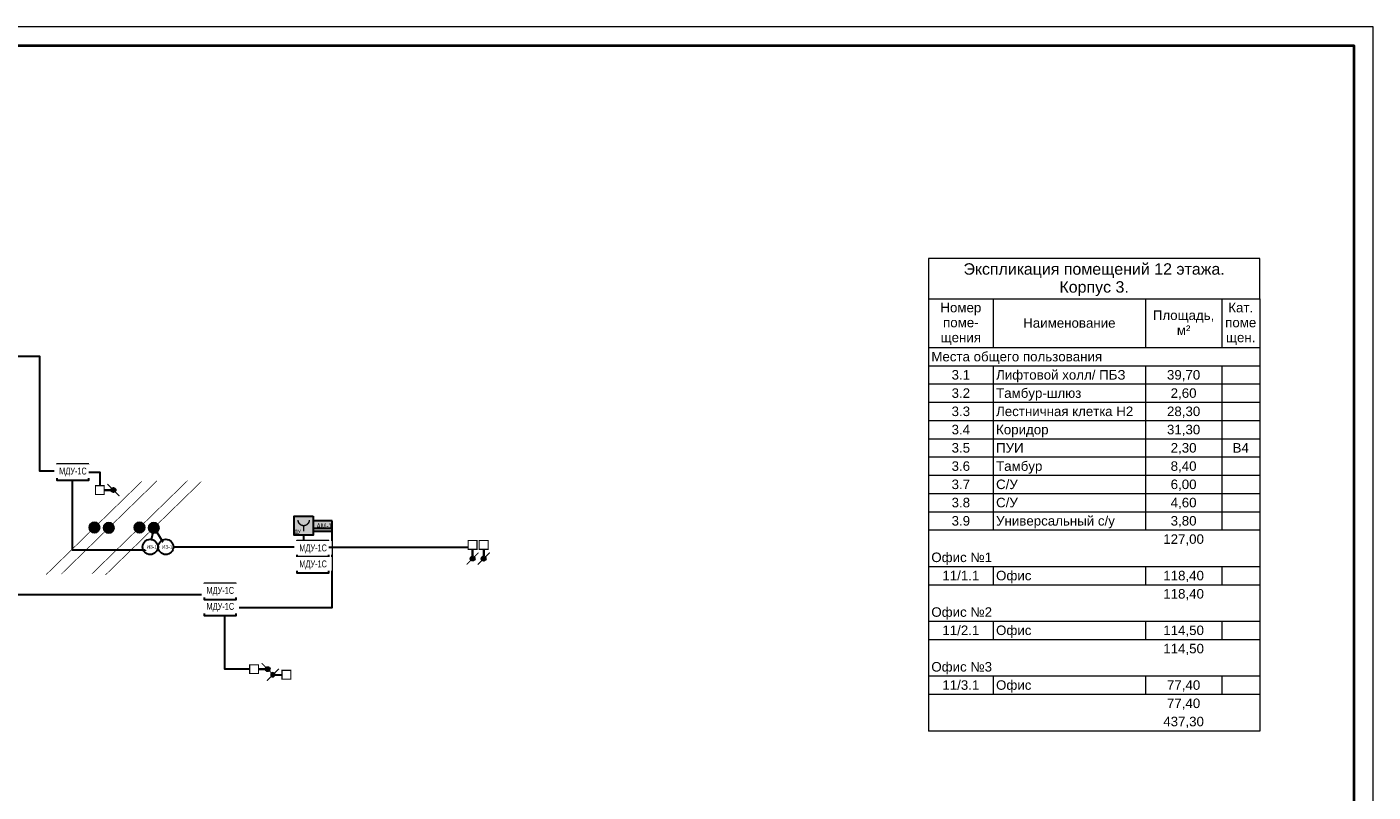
# Model space of a CAD drawing. Header units: millimetres. Extents: x -195178 to 1761886, y 140622 to 301105.
# Tile 68 of 131: x 595959 to 631311, y 246211 to 266305. Entities that reach past the tile are written whole.
import ezdxf
from ezdxf.enums import TextEntityAlignment as Align

# ---------------------------------------------------------------- set-up
doc = ezdxf.new("R2010")
doc.units = ezdxf.units.MM
doc.set_wipeout_variables(frame=1)
for name, color, linetype, lineweight in [('_АПС_Оборудование', 1, 'Continuous', 30), ('A-010-M_LINE-T', 7, 'Continuous', 18), ('RC-Извещатели_пожарные', 1, 'Continuous', 30), ('Z-000-P_SCHED', 7, 'Continuous', 20), ('Воздуховоды', 7, 'Continuous', 18), ('ОС', 5, 'Continuous', 25), ('Рамка', 7, 'Continuous', 18), ('СС-011-ПОЖ-СИГНАЛИЗАЦИЯ', 1, 'Continuous', 30), ('УГО АПС и АПЗ$0$_АПС_Оборудование', 1, 'Continuous', 30), ('УГО АПС и АПЗ$0$СС-011-ПОЖ-СИГНАЛИЗАЦИЯ', 1, 'Continuous', 30)]:
    doc.layers.add(name, color=color, linetype=linetype, lineweight=lineweight)
for name, color, linetype in [('EI_HATCH_GALV', 7, 'Continuous'), ('АПС', 5, 'Continuous'), ('ССПС', 5, 'Continuous'), ('формат', 250, 'Continuous')]:
    doc.layers.add(name, color=color, linetype=linetype)
doc.styles.add('1111', font='ARIALN.TTF')
doc.styles.add('Arial', font='arial.ttf', dxfattribs={"width": 0.9, "height": 700})
doc.styles.add('Arial Narrow', font='ARIALN.TTF', dxfattribs={"width": 0.9, "height": 600})
doc.styles.add('Arial_4', font='arial.ttf', dxfattribs={"height": 3})
doc.styles.add('Arial_5', font='arial.ttf', dxfattribs={"height": 2.5})
doc.styles.add('CP.Text', font='arial.ttf')

# ---------------------------------------------------------------- blocks, each defined once
blk = doc.blocks.new('*U29')
at = {"color": 0, "lineweight": 0}
blk.add_lwpolyline([(-594, 0), (0, 0), (0, 420), (-594, 420)], close=True, dxfattribs=at)
at = {"lineweight": 40}
blk.add_lwpolyline([(-574, 5), (-5, 5), (-5, 415), (-574, 415)], close=True, dxfattribs=at)
at = {"style": 'Arial', "width": 0.9, "flags": 8}
blk.add_attdef('FORMAT', (-36.87, 1.26), '', height=2.8, dxfattribs=at)
blk = doc.blocks.new('УДП')
at = {"color": 30}
blk.add_wipeout([(324223, -148669), (324222, -149169), (323722, -149169), (323723, -148669)], dxfattribs=at).dxf.layer = 'RC-Извещатели_пожарные'
blk.add_wipeout([(323722, -149169), (323723, -148669), (324223, -148669), (324222, -149169)], dxfattribs=at).dxf.layer = 'RC-Извещатели_пожарные'
at = {"layer": 'EI_HATCH_GALV', "lineweight": 30, "true_color": 0xffffff}
h = blk.add_hatch(color=7, dxfattribs=at)
h.dxf.hatch_style = 1
h.paths.add_polyline_path([(324223, -148669), (324222, -149169), (323722, -149169), (323723, -148669)])
at = {"layer": 'RC-Извещатели_пожарные', "color": 30, "ltscale": 30}
blk.add_lwpolyline([(324223, -148669), (324222, -149169), (323722, -149169), (323723, -148669)], close=True, dxfattribs=at)
at = {"layer": 'RC-Извещатели_пожарные', "color": 30, "ltscale": 30, "const_width": 37.5}
blk.add_lwpolyline([(323823, -148769, 1), (324123, -148769, 1)], format="xyb", dxfattribs=at)
blk.add_lwpolyline([(323972, -148919), (323972, -149069)], dxfattribs=at)
at = {"color": 30, "lineweight": 30, "style": 'Arial Narrow', "width": 0.9}
blk.add_text('ДУ', height=100, dxfattribs=at).set_placement((323814, -149078), align=Align.MIDDLE_CENTER)
blk = doc.blocks.new('озк_выт')
at = {"layer": 'УГО АПС и АПЗ$0$_АПС_Оборудование', "ltscale": 200}
h = blk.add_hatch(color=5, dxfattribs=at)
h.dxf.hatch_style = 1
h.paths.add_polyline_path([(468756, -41333, 1), (468645, -41333, 1)])
at = {"color": 5, "const_width": 29.5}
blk.add_lwpolyline([(468544, -41177), (468661, -41294)], dxfattribs=at)
at = {"layer": 'УГО АПС и АПЗ$0$_АПС_Оборудование', "color": 5, "lineweight": 35, "ltscale": 200}
blk.add_line((468631, -41333), (468458, -41334), dxfattribs=at)
at = {"layer": 'УГО АПС и АПЗ$0$_АПС_Оборудование', "color": 5, "const_width": 29.5}
blk.add_lwpolyline([(468227, -41449), (468458, -41449), (468458, -41218), (468227, -41218)], close=True, dxfattribs=at)
blk.add_lwpolyline([(468740, -41373), (468857, -41490)], dxfattribs=at)
at = {"layer": 'УГО АПС и АПЗ$0$_АПС_Оборудование', "color": 5}
blk.add_circle((468700, -41333), 55.4, dxfattribs=at)
blk = doc.blocks.new('_МДУ')
at = {"color": 1}
blk.add_wipeout([(-350, 175), (350, 175), (350, -175), (-350, -175)], dxfattribs=at)
at = {"layer": 'АПС', "color": 1, "lineweight": 30, "ltscale": 200}
blk.add_lwpolyline([(350, 175), (-350, 175), (-350, -175), (350, -175)], close=True, dxfattribs=at)
at = {"layer": 'АПС', "color": 0, "lineweight": 30, "ltscale": 200, "insert": (3, 0), "char_height": 150, "width": 668.29, "attachment_point": 5, "style": 'Arial Narrow', "bg_fill": 2}
blk.add_mtext('МДУ-1C', dxfattribs=at)
blk = doc.blocks.new('озк_пр')
at = {"layer": 'УГО АПС и АПЗ$0$_АПС_Оборудование', "ltscale": 200}
h = blk.add_hatch(color=1, dxfattribs=at)
h.dxf.hatch_style = 1
h.paths.add_polyline_path([(468761, -41723, 1), (468650, -41723, 1)])
at = {"color": 1, "const_width": 29.5}
blk.add_lwpolyline([(468549, -41567), (468666, -41684)], dxfattribs=at)
at = {"layer": 'УГО АПС и АПЗ$0$_АПС_Оборудование', "color": 1, "lineweight": 35, "ltscale": 200}
blk.add_line((468636, -41723), (468463, -41723), dxfattribs=at)
at = {"layer": 'УГО АПС и АПЗ$0$_АПС_Оборудование', "color": 1, "const_width": 29.5}
blk.add_lwpolyline([(468233, -41839), (468463, -41839), (468463, -41608), (468232, -41608)], close=True, dxfattribs=at)
blk.add_lwpolyline([(468745, -41762), (468862, -41880)], dxfattribs=at)
at = {"layer": 'УГО АПС и АПЗ$0$_АПС_Оборудование', "color": 1}
blk.add_circle((468706, -41723), 55.4, dxfattribs=at)
blk = doc.blocks.new('пд_выт')
at = {"layer": 'Воздуховоды', "true_color": 0xcd6928}
h = blk.add_hatch(color=32, dxfattribs=at)
h.dxf.hatch_style = 1
h.paths.add_polyline_path([(468770, -40558, 1), (468659, -40558, 1)])
at = {"layer": 'Воздуховоды', "color": 32, "lineweight": 30, "true_color": 0xcd6928}
blk.add_line((468645, -40558), (468472, -40558), dxfattribs=at)
at = {"layer": 'Воздуховоды', "color": 32, "true_color": 0xcd6928, "const_width": 29.5}
blk.add_lwpolyline([(468242, -40674), (468472, -40673), (468472, -40443), (468241, -40443)], close=True, dxfattribs=at)
for points in [[(468558, -40401), (468675, -40519)], [(468754, -40597), (468871, -40714)]]:
    blk.add_lwpolyline(points, dxfattribs=at)
at = {"layer": 'Воздуховоды', "color": 32, "true_color": 0xcd6928}
blk.add_circle((468715, -40558), 55.4, dxfattribs=at)
blk = doc.blocks.new('авфывыа')
at = {"lineweight": 40, "ltscale": 2, "true_color": 0xffffff}
h = blk.add_hatch(color=7, dxfattribs=at)
h.dxf.hatch_style = 1
h.paths.add_polyline_path([(287340, 199933), (287843, 199933), (287843, 200201), (287340, 200201)])
at = {"layer": 'ОС', "color": 1, "lineweight": 30}
blk.add_lwpolyline([(287843, 200201), (287340, 200201), (287340, 199933), (287843, 199933)], close=True, dxfattribs=at)
at = {"layer": 'ССПС', "color": 1, "lineweight": -2, "ltscale": 1000, "style": '1111', "width": 0.8}
blk.add_text('АМ-1', height=151, dxfattribs=at).set_placement((287425, 199988))
blk = doc.blocks.new('*U83')
h = blk.add_hatch(color=256)
edge = h.paths.add_edge_path()
edge.add_arc((0, 0), 38.7, 0, 360)
for points in [[(347.6, 347.6, 0, 50, 0), (206.2, 206.2, 5, 5, 0), (0, 0, 5, 5, 0)], [(0, 0, 0, 50, 0), (-141.4, -141.4, 5, 5, 0), (-347.6, -347.6, 5, 5, 0)]]:
    blk.add_lwpolyline(points, format="xyseb")
blk.add_circle((0, 0), 38.7)
blk = doc.blocks.new('*U80')
h = blk.add_hatch(color=256)
edge = h.paths.add_edge_path()
edge.add_arc((0, 0), 38.7, 0, 360)
for points in [[(0, 0, 0, 50, 0), (141.4, 141.4, 5, 5, 0), (347.6, 347.6, 5, 5, 0)], [(-347.6, -347.6, 0, 50, 0), (-206.2, -206.2, 5, 5, 0), (0, 0, 5, 5, 0)]]:
    blk.add_lwpolyline(points, format="xyseb")
blk.add_circle((0, 0), 38.7)
blk = doc.blocks.new('ИЗ-1')
blk.add_wipeout([(469979, -66893), (470179, -67093), (470379, -66893), (470179, -66693)])
blk.add_circle((470179, -66893), 200)
at = {"layer": 'УГО АПС и АПЗ$0$СС-011-ПОЖ-СИГНАЛИЗАЦИЯ', "color": 1, "style": 'CP.Text', "width": 0.8}
blk.add_text('ИЗ-1', height=90, dxfattribs=at).set_placement((470079, -66939))

msp = doc.modelspace()

# ---------------------------------------------------------------- linework, layer by layer
at = {"layer": 'A-010-M_LINE-T'}
for p, q in [((619635, 260223), (619635, 259165)), ((628335, 260223), (619635, 260223)), ((628335, 259165), (628335, 260223)), ((619635, 259165), (619635, 247815)), ((619635, 259165), (628335, 259165)), ((621335, 259165), (621335, 257878)), ((625335, 259165), (625335, 257878)), ((627335, 259165), (627335, 257878)), ((628335, 259165), (628335, 247815)), ((621335, 257878), (619635, 257878)), ((625335, 257878), (621335, 257878)), ((627335, 257878), (625335, 257878)), ((628335, 257878), (627335, 257878)), ((621335, 257398), (619635, 257398)), ((625335, 257398), (621335, 257398)), ((621335, 257398), (621335, 256919)), ((627335, 257398), (625335, 257398)), ((625335, 257398), (625335, 256919)), ((628335, 257398), (627335, 257398)), ((627335, 257398), (627335, 256919)), ((621335, 256919), (619635, 256919)), ((625335, 256919), (621335, 256919)), ((621335, 256919), (621335, 256440)), ((627335, 256919), (625335, 256919)), ((625335, 256919), (625335, 256440)), ((628335, 256919), (627335, 256919)), ((627335, 256919), (627335, 256440)), ((621335, 256440), (619635, 256440)), ((625335, 256440), (621335, 256440)), ((621335, 256440), (621335, 255961)), ((627335, 256440), (625335, 256440)), ((625335, 256440), (625335, 255961)), ((628335, 256440), (627335, 256440)), ((627335, 256440), (627335, 255961)), ((621335, 255961), (619635, 255961)), ((625335, 255961), (621335, 255961)), ((621335, 255961), (621335, 255482)), ((627335, 255961), (625335, 255961)), ((625335, 255961), (625335, 255482)), ((628335, 255961), (627335, 255961)), ((627335, 255961), (627335, 255482)), ((621335, 255482), (619635, 255482)), ((625335, 255482), (621335, 255482)), ((621335, 255482), (621335, 255003)), ((627335, 255482), (625335, 255482)), ((625335, 255482), (625335, 255003)), ((628335, 255482), (627335, 255482)), ((627335, 255482), (627335, 255003)), ((621335, 255003), (619635, 255003)), ((625335, 255003), (621335, 255003)), ((621335, 255003), (621335, 254523)), ((627335, 255003), (625335, 255003)), ((625335, 255003), (625335, 254523)), ((628335, 255003), (627335, 255003)), ((627335, 255003), (627335, 254523)), ((621335, 254523), (619635, 254523)), ((625335, 254523), (621335, 254523)), ((621335, 254523), (621335, 254044)), ((627335, 254523), (625335, 254523)), ((625335, 254523), (625335, 254044)), ((628335, 254523), (627335, 254523)), ((627335, 254523), (627335, 254044)), ((621335, 254044), (619635, 254044)), ((625335, 254044), (621335, 254044)), ((621335, 254044), (621335, 253565)), ((627335, 254044), (625335, 254044)), ((625335, 254044), (625335, 253565)), ((628335, 254044), (627335, 254044)), ((627335, 254044), (627335, 253565)), ((621335, 253565), (619635, 253565)), ((625335, 253565), (621335, 253565)), ((621335, 253565), (621335, 253086)), ((627335, 253565), (625335, 253565)), ((625335, 253565), (625335, 253086)), ((628335, 253565), (627335, 253565)), ((627335, 253565), (627335, 253086)), ((621335, 253086), (619635, 253086)), ((625335, 253086), (621335, 253086)), ((627335, 253086), (625335, 253086)), ((628335, 253086), (627335, 253086)), ((621335, 252127), (619635, 252127)), ((625335, 252127), (621335, 252127)), ((621335, 252127), (621335, 251648)), ((627335, 252127), (625335, 252127)), ((625335, 252127), (625335, 251648)), ((628335, 252127), (627335, 252127)), ((627335, 252127), (627335, 251648)), ((621335, 251648), (619635, 251648)), ((625335, 251648), (621335, 251648)), ((627335, 251648), (625335, 251648)), ((628335, 251648), (627335, 251648)), ((621335, 250690), (619635, 250690)), ((625335, 250690), (621335, 250690)), ((621335, 250690), (621335, 250211)), ((627335, 250690), (625335, 250690)), ((625335, 250690), (625335, 250211)), ((628335, 250690), (627335, 250690)), ((627335, 250690), (627335, 250211)), ((621335, 250211), (619635, 250211)), ((625335, 250211), (621335, 250211)), ((627335, 250211), (625335, 250211)), ((628335, 250211), (627335, 250211)), ((621335, 249252), (619635, 249252)), ((625335, 249252), (621335, 249252)), ((621335, 249252), (621335, 248773)), ((627335, 249252), (625335, 249252)), ((625335, 249252), (625335, 248773)), ((628335, 249252), (627335, 249252)), ((627335, 249252), (627335, 248773)), ((621335, 248773), (619635, 248773)), ((625335, 248773), (621335, 248773)), ((627335, 248773), (625335, 248773)), ((628335, 248773), (627335, 248773)), ((628335, 247815), (619635, 247815))]:
    msp.add_line(p, q, dxfattribs=at)
at = {"layer": 'Рамка'}
msp.add_lwpolyline([(573911, 224805), (630811, 224805), (630811, 265805), (573911, 265805)], close=True, dxfattribs=at)
at = {"layer": 'СС-011-ПОЖ-СИГНАЛИЗАЦИЯ', "color": 1, "lineweight": 30}
for points in [[(595222, 257656), (596293, 257656), (596293, 254648), (597146, 254648), (597146, 252572), (599172, 252572), (599297, 253150)], [(599297, 253150), (599603, 252650), (603232, 252650), (603232, 253143), (603968, 253143), (603968, 251046), (601347, 251046), (601347, 251387), (592417, 251387)]]:
    msp.add_lwpolyline(points, dxfattribs=at)

# ---------------------------------------------------------------- block references
at = {"layer": 'СС-011-ПОЖ-СИГНАЛИЗАЦИЯ', "lineweight": 30}
for p in [(129532, 295476), (133580, 290773)]:
    msp.add_blockref('озк_выт', p, dxfattribs=at)
at = {"layer": 'СС-011-ПОЖ-СИГНАЛИЗАЦИЯ', "lineweight": 30, "rotation": 270}
for name, p in [('озк_выт', (648997, 721044)), ('озк_пр', (649677, 721049))]:
    msp.add_blockref(name, p, dxfattribs=at)
at = {"layer": 'СС-011-ПОЖ-СИГНАЛИЗАЦИЯ', "lineweight": 30, "xscale": -1}
msp.add_blockref('пд_выт', (1071131, 289850), dxfattribs=at)
at = {"layer": 'формат', "xscale": 100, "yscale": 100, "zscale": 100}
msp.add_blockref('*U29', (631311, 224305), dxfattribs=at)

# ---------------------------------------------------------------- texts
at = {"layer": 'Z-000-P_SCHED', "line_spacing_factor": 0.941778}
for s, insert, char_height, width, attachment_point, style in [('Экспликация помещений 12 этажа. \\PКорпус 3.', (623985, 260098), 300, 9945.56, 2, 'Arial_4'), ('Номер\\Pпоме-\\Pщения', (620485, 259060), 250, 1285.52, 2, 'Arial_5'), ('Площадь,\\Pм\\fArial|b0|i0|c238|p34|;²', (626335, 258858), 250, 1925.21, 2, 'Arial_5'), ('Кат.\\Pпоме\\Pщен.', (627835, 259060), 250, 979.44, 2, 'Arial_5'), ('Наименование', (623335, 258656), 250, 2895.47, 2, 'Arial_5'), ('Места общего пользования', (619710, 257772), 250, 5356.32, 1, 'Arial_5'), ('3.1', (620485, 257293), 250, 581.54, 2, 'Arial_5'), ('Лифтовой холл/ ПБЗ', (621410, 257293), 250, 4052.44, 1, 'Arial_5'), ('39,70', (626335, 257293), 250, 1046.78, 2, 'Arial_5'), ('3.2', (620485, 256814), 250, 581.54, 2, 'Arial_5'), ('Тамбур-шлюз', (621410, 256814), 250, 2659.79, 1, 'Arial_5'), ('2,60', (626335, 256814), 250, 814.16, 2, 'Arial_5'), ('3.3', (620485, 256335), 250, 581.54, 2, 'Arial_5'), ('Лестничная клетка Н2', (621410, 256335), 250, 4300.36, 1, 'Arial_5'), ('28,30', (626335, 256335), 250, 1046.78, 2, 'Arial_5'), ('3.4', (620485, 255856), 250, 581.54, 2, 'Arial_5'), ('Коридор', (621410, 255856), 250, 1646.69, 1, 'Arial_5'), ('31,30', (626335, 255856), 250, 1046.78, 2, 'Arial_5'), ('3.5', (620485, 255376), 250, 581.54, 2, 'Arial_5'), ('ПУИ', (621410, 255376), 250, 863.13, 1, 'Arial_5'), ('2,30', (626335, 255376), 250, 814.16, 2, 'Arial_5'), ('B4', (627835, 255376), 250, 511.15, 2, 'Arial_5'), ('3.6', (620485, 254897), 250, 581.54, 2, 'Arial_5'), ('Тамбур', (621410, 254897), 250, 1444.68, 1, 'Arial_5'), ('8,40', (626335, 254897), 250, 814.16, 2, 'Arial_5'), ('3.7', (620485, 254418), 250, 581.54, 2, 'Arial_5'), ('С/У', (621410, 254418), 250, 679.49, 1, 'Arial_5'), ('6,00', (626335, 254418), 250, 814.16, 2, 'Arial_5'), ('3.8', (620485, 253939), 250, 581.54, 2, 'Arial_5'), ('С/У', (621410, 253939), 250, 679.49, 1, 'Arial_5'), ('4,60', (626335, 253939), 250, 814.16, 2, 'Arial_5'), ('Универсальный с/у', (621410, 253460), 250, 3712.69, 1, 'Arial_5'), ('3.9', (620485, 253460), 250, 581.54, 2, 'Arial_5'), ('3,80', (626335, 253460), 250, 814.16, 2, 'Arial_5'), ('127,00', (626335, 252980), 250, 1279.39, 2, 'Arial_5'), ('Офис №1', (619710, 252501), 250, 1903.79, 1, 'Arial_5'), ('11/1.1', (620485, 252022), 250, 1163.09, 2, 'Arial_5'), ('Офис', (621410, 252022), 250, 1107.99, 1, 'Arial_5'), ('118,40', (626335, 252022), 250, 1279.39, 2, 'Arial_5'), ('118,40', (626335, 251543), 250, 1279.39, 2, 'Arial_5'), ('Офис №2', (619710, 251064), 250, 1903.79, 1, 'Arial_5'), ('11/2.1', (620485, 250585), 250, 1163.09, 2, 'Arial_5'), ('Офис', (621410, 250585), 250, 1107.99, 1, 'Arial_5'), ('114,50', (626335, 250585), 250, 1279.39, 2, 'Arial_5'), ('114,50', (626335, 250105), 250, 1279.39, 2, 'Arial_5'), ('Офис №3', (619710, 249626), 250, 1903.79, 1, 'Arial_5'), ('11/3.1', (620485, 249147), 250, 1163.09, 2, 'Arial_5'), ('Офис', (621410, 249147), 250, 1107.99, 1, 'Arial_5'), ('77,40', (626335, 249147), 250, 1046.78, 2, 'Arial_5'), ('77,40', (626335, 248668), 250, 1046.78, 2, 'Arial_5'), ('437,30', (626335, 248189), 250, 1279.39, 2, 'Arial_5')]:
    msp.add_mtext(s, dxfattribs=dict(at, insert=insert, char_height=char_height, width=width, attachment_point=attachment_point, style=style))

# ---------------------------------------------------------------- next in the draw order: block references
at = {"layer": '_АПС_Оборудование', "color": 0, "lineweight": 30, "xscale": 1.2, "yscale": 1.2, "zscale": 1.2}
for p in [(597165, 254616), (601035, 251062)]:
    msp.add_blockref('_МДУ', p, dxfattribs=at)
at = {"layer": 'СС-011-ПОЖ-СИГНАЛИЗАЦИЯ', "lineweight": 30}
msp.add_blockref('УДП', (279254, 402128), dxfattribs=at)

# ---------------------------------------------------------------- next in the draw order: linework, layer by layer
at = {"layer": 'СС-011-ПОЖ-СИГНАЛИЗАЦИЯ', "color": 30, "lineweight": 30, "ltscale": 100}
for points in [[(597585, 254611), (597876, 254611), (597876, 254257)], [(601808, 249440), (601158, 249440), (601158, 250852)]]:
    msp.add_lwpolyline(points, dxfattribs=at)

# ---------------------------------------------------------------- next in the draw order: block references
at = {"xscale": 3.600000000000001, "yscale": 3.600000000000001, "zscale": 3.600000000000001, "rotation": 359.2880171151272}
for name, p in [('*U83', (597731, 253158)), ('*U80', (598108, 253150)), ('*U80', (598914, 253158))]:
    msp.add_blockref(name, p, dxfattribs=at)
at = {"color": 6}
msp.add_blockref('авфывыа', (316136, 53134), dxfattribs=at)
at = {"layer": '_АПС_Оборудование', "color": 0, "lineweight": 30, "xscale": 1.2, "yscale": 1.2, "zscale": 1.2}
for p in [(603471, 252597), (601034, 251482)]:
    msp.add_blockref('_МДУ', p, dxfattribs=at)

# ---------------------------------------------------------------- next in the draw order: linework, layer by layer
at = {"layer": 'СС-011-ПОЖ-СИГНАЛИЗАЦИЯ', "color": 30, "lineweight": 30, "ltscale": 100}
msp.add_lwpolyline([(603891, 252639), (607548, 252642)], dxfattribs=at)

# ---------------------------------------------------------------- next in the draw order: block references
at = {"xscale": 3.600000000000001, "yscale": 3.600000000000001, "zscale": 3.600000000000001, "rotation": 359.2880171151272}
msp.add_blockref('*U83', (599290, 253150), dxfattribs=at)
at = {"layer": '_АПС_Оборудование', "color": 0, "lineweight": 30, "xscale": 1.2, "yscale": 1.2, "zscale": 1.2}
msp.add_blockref('_МДУ', (603471, 252177), dxfattribs=at)

# ---------------------------------------------------------------- next in the draw order: block references
at = {"layer": 'RC-Извещатели_пожарные', "lineweight": 30}
msp.add_blockref('ИЗ-1', (129425, 319542), dxfattribs=at)

# ---------------------------------------------------------------- next in the draw order: block references
msp.add_blockref('ИЗ-1', (129019, 319542), dxfattribs=at)

doc.saveas('drawing.dxf')
